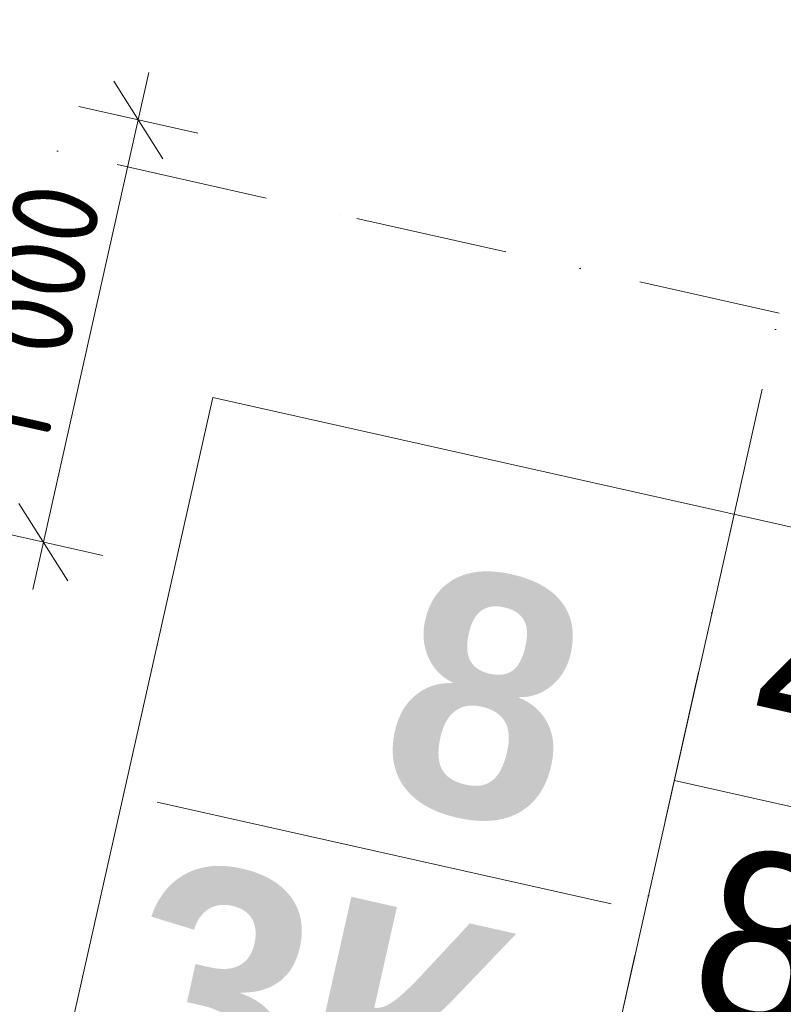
# Model space of a CAD drawing. Header units: millimetres. Extents: x -7213913 to -6985912, y 6023162 to 6205784.
# Tile 99 of 256: x -7187003 to -7185240, y 6162110 to 6164385. Entities that reach past the tile are written whole.
import ezdxf
from ezdxf.enums import TextEntityAlignment as Align

# ---------------------------------------------------------------- set-up
doc = ezdxf.new("R2010")
doc.units = ezdxf.units.MM
doc.header["$MEASUREMENT"] = 0
doc.linetypes.add('Штрихпунктирная', pattern=[670.277762, 352.777767, -176.388884, 0, -141.111112])
for name, color, linetype in [('S - квартира_маркер.АР', 7, 'Continuous'), ('АР-Чертеж-Оси_Осевые размеры.АР', 7, 'Continuous'), ('АР-Чертеж-Размеры.АР', 7, 'Continuous')]:
    doc.layers.add(name, color=color, linetype=linetype)
for name, color, linetype, lineweight in [('S - квартира_маркер.АР_Ном._пера__1', 7, 'Continuous', 0), ('АР-Чертеж-Оси_Осевые размеры.АР_Ном._пера__120', 7, 'Continuous', 0), ('АР-Чертеж-Размеры.АР_Ном._пера__1', 7, 'Continuous', 0)]:
    doc.layers.add(name, color=color, linetype=linetype, lineweight=lineweight)
doc.styles.add('РЎР“Р•РќР•Р\xa0Р\x98Р\xa0_РЎРўР\x98Р›Р¬_3', font='GOST_Common.ttf')
doc.styles.add('РЎР“Р•РќР•Р\xa0Р\x98Р\xa0_РЎРўР\x98Р›Р¬_5', font='GOTHIC.TTF')
doc.styles.add('РЎР“Р•РќР•Р\xa0Р\x98Р\xa0_РЎРўР\x98Р›Р¬_6', font='GOTHICB.TTF')
doc.dimstyles.new('СГЕНЕРИР_СТИЛЬ__6', dxfattribs={"dimtxt": 200, "dimasz": 142.5, "dimexe": 0.18, "dimexo": 0.0625, "dimgap": 0, "dimtad": 1, "dimdec": 0, "dimzin": 0, "dimdsep": 46, "dimtxsty": 'РЎР“Р•РќР•Р\xa0Р\x98Р\xa0_РЎРўР\x98Р›Р¬_3', "dimblk": 'ARROWHEAD_6', "dimblk1": 'ARROWHEAD_6', "dimblk2": 'ARROWHEAD_6', "dimcen": 0.09, "dimse1": 1, "dimse2": 1, "dimclrd": 7, "dimclre": 7, "dimclrt": 7, "dimazin": 0, "dimtfac": 1, "dimtdec": 4, "dimtmove": 0, "dimatfit": 3, "dimfxl": 1, "dimtolj": 1, "dimtzin": 0, "dimarcsym": 0})

# ---------------------------------------------------------------- blocks, each defined once
blk = doc.blocks.new('labelLabPP_FlatE34FrameRed3d[69]_1', base_point=(-7186605.7, 6162931.9))
at = {"layer": 'S - квартира_маркер.АР_Ном._пера__1', "color": 7, "linetype": 'Continuous', "lineweight": 0}
for p, q in [((-7186557.3, 6163512.4), (-7186969.5, 6161676.9)), ((-7186557.3, 6163512.4), (-7183881.5, 6162911.4)), ((-7185353.1, 6163241.9), (-7185765.3, 6161406.5)), ((-7185491.2, 6162627), (-7184019.7, 6162296.5)), ((-7186685.4, 6162577.1), (-7185637.2, 6162341.7))]:
    blk.add_line(p, q, dxfattribs=at)
at = {"layer": 'S - квартира_маркер.АР_Ном._пера__1', "color": 7, "lineweight": 0}
for tag, height, style, p in [('TS_FLATNUMBER', 560, 'РЎР“Р•РќР•Р\xa0Р\x98Р\xa0_РЎРўР\x98Р›Р¬_6', (-7185523.3, 6162730.7)), ('TS_LIVING_ROOM_AREA', 400, 'РЎР“Р•РќР•Р\xa0Р\x98Р\xa0_РЎРўР\x98Р›Р¬_5', (-7183983.1, 6162616.8)), ('TS_POSTFIXNUMROOMS', 560, 'РЎР“Р•РќР•Р\xa0Р\x98Р\xa0_РЎРўР\x98Р›Р¬_6', (-7185698.6, 6161950.2)), ('TS_WITHOUTBALK', 400, 'РЎР“Р•РќР•Р\xa0Р\x98Р\xa0_РЎРўР\x98Р›Р¬_5', (-7184121.9, 6161998.9)), ('TS_ALLSQUARE', 400, 'РЎР“Р•РќР•Р\xa0Р\x98Р\xa0_РЎРўР\x98Р›Р¬_5', (-7184262.2, 6161374.4))]:
    blk.add_attdef(tag, text='', height=height, rotation=347.3417, dxfattribs=dict(at, style=style)).set_placement(p, align=Align.MIDDLE_RIGHT)
blk = doc.blocks.new('*D886', base_point=(-6566190.3, 6562677.8))
at = {"layer": 'АР-Чертеж-Размеры.АР_Ном._пера__1', "color": 7, "linetype": 'Continuous', "lineweight": 0, "transparency": 16777216}
for p, q in [((-7186704.6, 6164263.3), (-7186729.3, 6164153.5)), ((-7186672.6, 6164063.9), (-7186786, 6164243.2)), ((-7186866.5, 6164184.4), (-7186592.1, 6164122.7)), ((-7186729.3, 6164153.5), (-7186948.4, 6163177.8)), ((-7187005.2, 6163267.4), (-7186891.7, 6163088.2)), ((-7187085.6, 6163208.6), (-7186811.2, 6163147)), ((-7186948.4, 6163177.8), (-7186973.1, 6163068))]:
    blk.add_line(p, q, dxfattribs=at)
at = {"layer": 'АР-Чертеж-Размеры.АР_Ном._пера__1', "color": 7, "lineweight": 0, "transparency": 16777216, "insert": (-7186943.1, 6163383.9), "char_height": 200, "attachment_point": 7, "rotation": 77.3417, "style": 'РЎР“Р•РќР•Р\xa0Р\x98Р\xa0_РЎРўР\x98Р›Р¬_3'}
blk.add_mtext('\\A1;{\\pql;\\fGOST Common|b0|i0|c204|p0;\\W1.000000;1\xa0000}', dxfattribs=at)
blk = doc.blocks.new('ARROWHEAD_6')
at = {"color": 0, "linetype": 'Continuous', "lineweight": 0}
for p, q in [((-0.5, -0.5), (0.5, 0.5)), ((0, 0), (-1, 0))]:
    blk.add_line(p, q, dxfattribs=at)
blk = doc.blocks.new('Стандартный Маркер Сетки[166]_1', base_point=(-7211301, 6169557.9))
at = {"layer": 'АР-Чертеж-Оси_Осевые размеры.АР_Ном._пера__120', "color": 7, "linetype": 'Штрихпунктирная', "lineweight": 0}
for p, q in [((-7210325.4, 6169338.8), (-7186224.8, 6163925.9)), ((-7186224.8, 6163925.9), (-7185249.1, 6163706.8))]:
    blk.add_line(p, q, dxfattribs=at)
at = {"layer": 'АР-Чертеж-Оси_Осевые размеры.АР_Ном._пера__120', "color": 7, "lineweight": 0, "style": 'РЎР“Р•РќР•Р\xa0Р\x98Р\xa0_РЎРўР\x98Р›Р¬_5'}
blk.add_attdef('AC_MarkerText_1', text='', height=350, rotation=360, dxfattribs=at).set_placement((-7211788.9, 6169856.3), align=Align.TOP_CENTER)
blk = doc.blocks.new('Стандартный Маркер Сетки[185]_1', base_point=(-7211301, 6169557.9))
at = {"layer": 'АР-Чертеж-Оси_Осевые размеры.АР_Ном._пера__120', "color": 7, "linetype": 'Штрихпунктирная', "lineweight": 0}
for p, q in [((-7210325.4, 6169338.8), (-7186224.8, 6163925.9)), ((-7186224.8, 6163925.9), (-7185249.1, 6163706.8))]:
    blk.add_line(p, q, dxfattribs=at)
at = {"layer": 'АР-Чертеж-Оси_Осевые размеры.АР_Ном._пера__120', "color": 7, "lineweight": 0, "style": 'РЎР“Р•РќР•Р\xa0Р\x98Р\xa0_РЎРўР\x98Р›Р¬_5'}
blk.add_attdef('AC_MarkerText_1', text='', height=350, rotation=360, dxfattribs=at).set_placement((-7211788.9, 6169856.3), align=Align.TOP_CENTER)
blk = doc.blocks.new('Стандартный Маркер Сетки[197]_1', base_point=(-7177283.5, 6199173.2))
at = {"layer": 'АР-Чертеж-Оси_Осевые размеры.АР_Ном._пера__120', "color": 7, "linetype": 'Штрихпунктирная', "lineweight": 0}
blk.add_line((-7177502.7, 6198197.5), (-7192274.7, 6132425.5), dxfattribs=at)
at = {"layer": 'АР-Чертеж-Оси_Осевые размеры.АР_Ном._пера__120', "color": 7, "lineweight": 0, "style": 'РЎР“Р•РќР•Р\xa0Р\x98Р\xa0_РЎРўР\x98Р›Р¬_5'}
blk.add_attdef('AC_MarkerText_1', text='', height=350, rotation=360, dxfattribs=at).set_placement((-7192603.4, 6131150.8), align=Align.TOP_CENTER)

msp = doc.modelspace()

# ---------------------------------------------------------------- block references
at = {"layer": 'S - квартира_маркер.АР', "color": 104, "linetype": 'Continuous', "lineweight": 15, "true_color": 0x029e21}
ref = msp.add_blockref('labelLabPP_FlatE34FrameRed3d[69]_1', (-7186605.7, 6162931.9), dxfattribs=at)
ref.add_attrib('TS_POSTFIXNUMROOMS', '3К ', dxfattribs={"layer": 'S - квартира_маркер.АР_Ном._пера__1', "color": 7, "lineweight": 0, "height": 560, "rotation": 347.3417, "style": 'РЎР“Р•РќР•Р\xa0Р\x98Р\xa0_РЎРўР\x98Р›Р¬_6'}).set_placement((-7185698.6, 6161950.2), align=Align.MIDDLE_RIGHT)
ref.add_attrib('TS_FLATNUMBER', ' 8 ', dxfattribs={"layer": 'S - квартира_маркер.АР_Ном._пера__1', "color": 7, "lineweight": 0, "height": 560, "rotation": 347.3417, "style": 'РЎР“Р•РќР•Р\xa0Р\x98Р\xa0_РЎРўР\x98Р›Р¬_6'}).set_placement((-7185523.3, 6162730.7), align=Align.MIDDLE_RIGHT)
ref.add_attrib('TS_LIVING_ROOM_AREA', '40,30', dxfattribs={"layer": 'S - квартира_маркер.АР_Ном._пера__1', "color": 7, "lineweight": 0, "height": 400, "rotation": 347.3417, "style": 'РЎР“Р•РќР•Р\xa0Р\x98Р\xa0_РЎРўР\x98Р›Р¬_5'}).set_placement((-7183983.1, 6162616.8), align=Align.MIDDLE_RIGHT)
ref.add_attrib('TS_WITHOUTBALK', '82,32', dxfattribs={"layer": 'S - квартира_маркер.АР_Ном._пера__1', "color": 7, "lineweight": 0, "height": 400, "rotation": 347.3417, "style": 'РЎР“Р•РќР•Р\xa0Р\x98Р\xa0_РЎРўР\x98Р›Р¬_5'}).set_placement((-7184121.9, 6161998.9), align=Align.MIDDLE_RIGHT)
at = {"layer": 'АР-Чертеж-Оси_Осевые размеры.АР', "color": 8, "linetype": 'Continuous', "lineweight": 15}
for name, p in [('Стандартный Маркер Сетки[197]_1', (-7177283.5, 6199173.2)), ('Стандартный Маркер Сетки[166]_1', (-7211301, 6169557.9)), ('Стандартный Маркер Сетки[185]_1', (-7211301, 6169557.9))]:
    msp.add_blockref(name, p, dxfattribs=at)

# ---------------------------------------------------------------- dimensions: what is measured, and where the dimension line sits
at = {"layer": 'АР-Чертеж-Размеры.АР', "color": 7, "linetype": 'Continuous', "lineweight": 0}
dim = msp.add_linear_dim(base=(-7186948.4, 6163177.8), p1=(-7187217.2, 6164263.1), p2=(-7187436.4, 6163287.4), angle=257.3417, dimstyle='СГЕНЕРИР_СТИЛЬ__6', dxfattribs=at)
dim.commit()
dim.dimension.update_dxf_attribs({"geometry": '*D886', "text_midpoint": (-7186965.5, 6163740.6), "dimtype": 160, "text_rotation": 77.3417})

doc.saveas('drawing.dxf')
